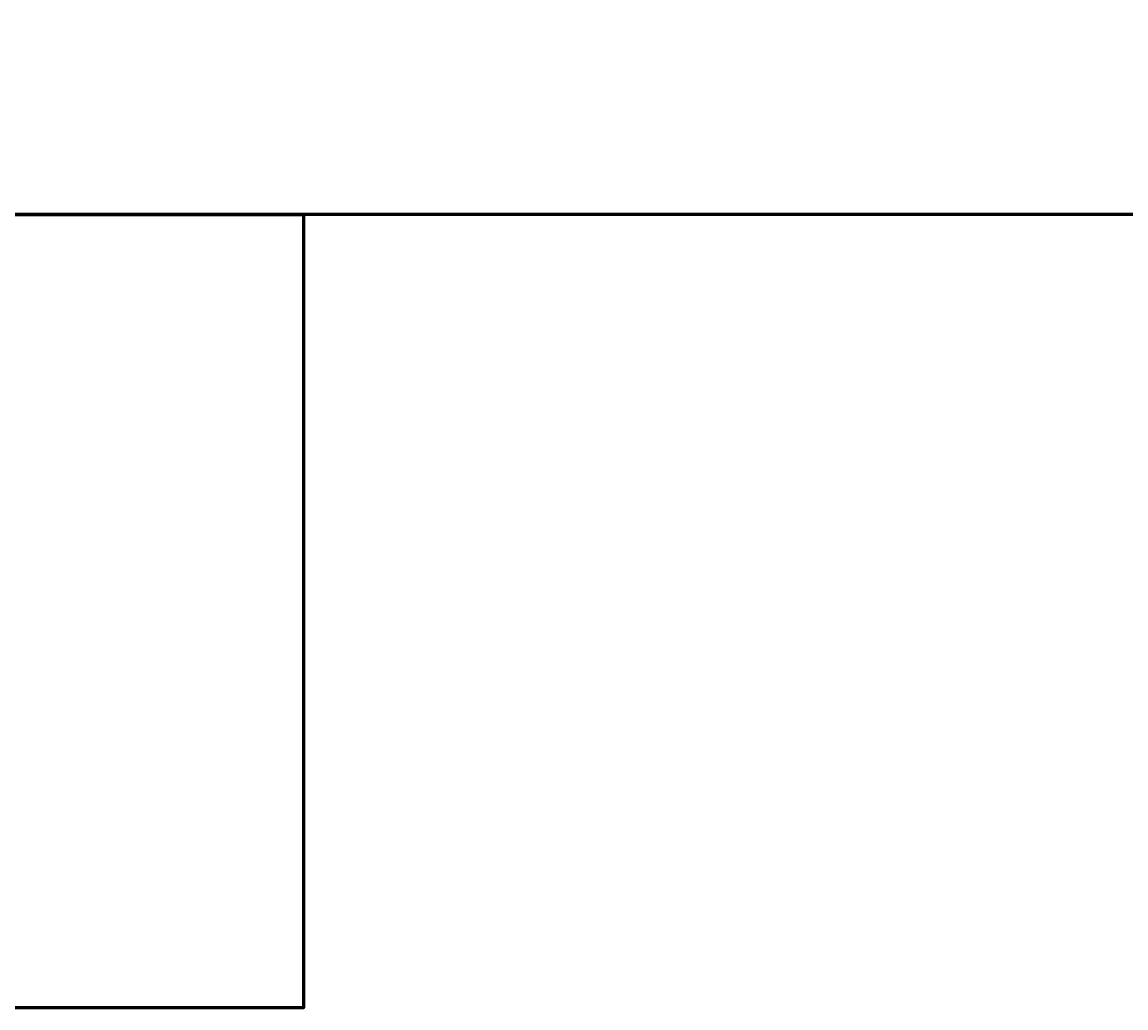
# Model space of a CAD drawing. Header units: millimetres. Extents: x 1112040 to 6903494, y -332921 to -150905.
# Tile 27 of 153: x 1476298 to 1576095, y -332921 to -243802. Entities that reach past the tile are written whole.
import ezdxf

# ---------------------------------------------------------------- set-up
doc = ezdxf.new("R2010")
doc.units = ezdxf.units.MM
doc.styles.add('style1', font='isocpeui.ttf', dxfattribs={"height": 80})
doc.styles.add('Tahoma', font='tahoma.ttf')
doc.styles.add('ГОСТ 300', font='isocpeui.ttf', dxfattribs={"height": 250})

# ---------------------------------------------------------------- blocks, each defined once
blk = doc.blocks.new('frbny')
at = {"ltscale": 100, "insert": (1885723, 16893), "char_height": 250, "width": 11326.72, "attachment_point": 1, "line_spacing_factor": 0.862598, "style": 'ГОСТ 300'}
blk.add_mtext("\\pi1966.0095;Toshkent viloyati, Qibray tumani, Ma'rifat MFY, \\P\\pi1357.77087;Qoramurt ko'chasida 50 o'rinli “Xospis” binosini qurish \\P\\pi2970.74435;(qo'shimcha ishlar va o'zgarishlar) ", dxfattribs=at)
at = {"ltscale": 100, "insert": (1892004, 14000), "char_height": 250, "width": 6095.63, "attachment_point": 1, "style": 'ГОСТ 300'}
blk.add_mtext('\\pi2772.81725;{\\fISOCPEUR|b0|i0|c204|p34;ООО \\P\\pi1972.81725;"MAX ACTIVE" \\P\\pi2185.31725;г. Ташкент}', dxfattribs=at)

msp = doc.modelspace()

# ---------------------------------------------------------------- linework, layer by layer
at = {"color": 1, "lineweight": 60, "ltscale": 100}
for points in [[(1198252, -150904.9), (2155604.1, -150904.9), (2155604.1, -261182.8), (1198252, -261182.8)], [(1198252, -261182.8), (1501750.9, -261182.8), (1501750.9, -332921.2), (1198252, -332921.2)]]:
    msp.add_lwpolyline(points, close=True, dxfattribs=at)

# ---------------------------------------------------------------- block references
for p in [(-649971.8, -328112), (-605139.9, -328112), (-562005.9, -328112), (-519779, -328112), (-460179, -328312)]:
    msp.add_blockref('frbny', p)

# ---------------------------------------------------------------- texts
at = {"style": 'Tahoma'}
for s, insert, char_height, width, attachment_point in [('\\pi472.045;30м', (1390170.3, -278815), 250, 1500, 4), ('\\pi338.3511;31', (1406301.5, -280340.9), 250, 1007.965, 4), ('\\pi347.12895;19.36', (1410498.8, -280340.9), 250, 1500, 4), ('\\pi471.03761;60м', (1390170.3, -283343.9), 250, 1500, 4), ('\\pi-583.2,l583.2,t583.2;1.^IПлитки керамические  400х4{\\fTahoma|b0|i0|c162|p34;00}х{\\fTahoma|b0|i0|c162|p34;8}мм{\\fTahoma|b0|i0|c162|p34;.} нескользящие{\\fTahoma|b0|i0|c162|p34;, }матовые на готовом клеевом растворе - 12 мм. (общ. толщ. 20мм)\\P2.^IСтяжка из цементно{\\fTahoma|b0|i0|c162|p34;-}песчаным раствором М{\\fTahoma|b0|i0|c162|p34;150, c }армированием из композитной арм. {\\fTahoma|b0|i0|c162|p34;Ø4}АБК ячейкой {\\fTahoma|b0|i0|c162|p34;150}х{\\fTahoma|b0|i0|c162|p34;150}мм {\\fTahoma|b0|i0|c162|p34;-50}мм\\P3.^IОклеечная гидроизоляция в два слоя Полиизола маркой ТПП{\\fTahoma|b0|i0|c162|p34;-3}мм{\\fTahoma|b0|i0|c162|p34;. -6}мм. (обработка битумной праймером с помощью валика)\\P4.^IСтяжка из цементно{\\fTahoma|b0|i0|c162|p34;-}песчаным смеси (ЦПС) М150 - 40мм\\P5.^IУтеплитель {\\fTahoma|b0|i0|c162|p34;- }экструдированный пенополистерол  с коэф{\\fTahoma|b0|i0|c162|p34;. }теплопроводности {\\fTahoma|b0|i0|c162|p34;0.031 }Вт {\\fTahoma|b0|i0|c162|p34;/}м²{\\fTahoma|b0|i0|c162|p34;*}С   Гост {\\fTahoma|b0|i0|c162|p34;32310-2020 }    {\\fTahoma|b0|i0|c162|p34;- 20 }мм.\\P6.^IПолиэтиленовая плёнка {\\fTahoma|b0|i0|c162|p34;- 200 }мкм{\\fTahoma|b0|i0|c162|p34;.\\P}7.^IГрунт основание с втрамбованным щебнем крупностью {\\fTahoma|b0|i0|c162|p34;40-60 }мм с плотностью скелета {\\fTahoma|b0|i0|c162|p34;Pd t > 1,65 }т{\\fTahoma|b0|i0|c162|p34;/}м³    - 100 мм', (1421332.1, -284576.3), 270, 14888.179, 1), ('\\pi472.045;30м', (1390170.3, -287872.7), 250, 1500, 4), ('\\pi434.51981;20.5', (1410498.8, -289398.6), 250, 1500, 4), ('\\pl253.1439,t998.6085;1.^IПокрытия - из бетон кл. В12,5 - 100мм \\P2.^IПолиэтиленовая плёнка - 200 мкм                    \\P3.^IГрунт основание с втрамбованным щебнем крупностью {\\fTahoma|b0|i0|c162|p34;40-60 }мм с   плотностью скелета {\\fTahoma|b0|i0|c162|p34;Pd t > 1,65 }т{\\fTahoma|b0|i0|c162|p34;/}м³  - 130 мм', (1421057.7, -291061.9), 270, 15036.4, 1), ('\\pi471.03761;60м', (1390170.3, -292401.6), 250, 1500, 4), ('\\pi472.045;30м', (1390170.3, -296930.5), 250, 1500, 4), ('\\pi347.12895;19.36', (1410498.8, -298479.9), 250, 1500, 4), ('\\pi472.045;30м', (1390170.3, -301474.7), 250, 1500, 4), ('\\pi434.51981;20.5', (1410498.8, -303024.1), 250, 1500, 4)]:
    msp.add_mtext(s, dxfattribs=dict(at, insert=insert, char_height=char_height, width=width, attachment_point=attachment_point))
at = {"ltscale": 100, "insert": (1427537.4, -314487.5), "char_height": 250, "width": 3590.829, "attachment_point": 1, "style": 'style1'}
msp.add_mtext('\\pi209.05084;Ведомость отделки\\P\\pi934.24023;помещений', dxfattribs=at)

doc.saveas('drawing.dxf')
